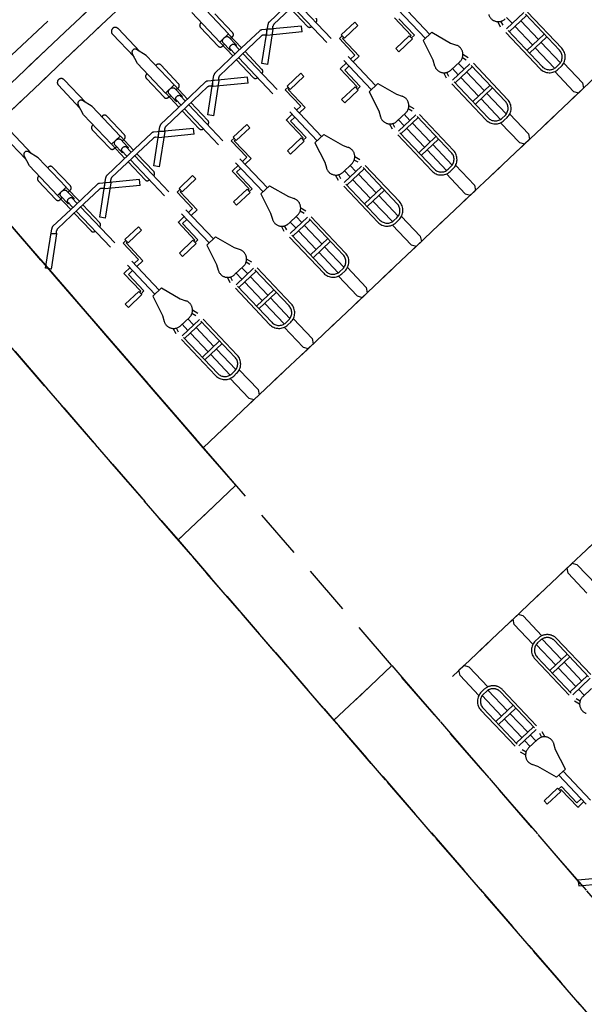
# Model space of a CAD drawing. Header units: metres. Extents: x 104098 to 104607, y 427853 to 428230.
# Tile 12 of 147: x 104236.71 to 104239.55, y 428103.76 to 428108.72. Entities that reach past the tile are written whole.
import ezdxf

# ---------------------------------------------------------------- set-up
doc = ezdxf.new("R2010")
doc.units = ezdxf.units.M
doc.linetypes.add('DASHED2', pattern=[0.375, 0.25, -0.125])

# ---------------------------------------------------------------- blocks, each defined once
blk = doc.blocks.new('school2')
at = {"color": 252, "linetype": 'DASHED2'}
for p, q in [((107949.1622, 456595.5761), (107950.8174, 456632.75)), ((107949.5674, 456604.6761), (107950.6594, 456629.2029)), ((107951.0594, 456629.1926), (107949.9856, 456605.0761)), ((107950.3733, 456622.7761), (107950.1841, 456618.5261)), ((107950.5845, 456618.5261), (107950.7737, 456622.7761)), ((107950.878, 456620.8761), (107955.378, 456620.8761)), ((107950.6846, 456620.7761), (107950.5845, 456618.5261)), ((107955.278, 456620.7761), (107950.6846, 456620.7761)), ((107950.778, 456620.7761), (107955.478, 456620.7761)), ((107950.5956, 456618.7761), (107950.6802, 456620.6761)), ((107950.6802, 456620.6761), (107955.278, 456620.6761)), ((107951.153, 456620.6761), (107950.778, 456620.6761)), ((107951.528, 456620.6761), (107951.153, 456620.6761)), ((107951.903, 456620.6761), (107951.528, 456620.6761)), ((107950.9455, 456620.6046, 0.1197), (107950.9455, 456620.4463)), ((107950.9855, 456620.6046, 0.1197), (107950.9855, 456620.4463)), ((107951.3205, 456620.6046, 0.1197), (107951.3205, 456620.4463)), ((107951.3605, 456620.6046, 0.1197), (107951.3605, 456620.4463)), ((107951.6955, 456620.6046, 0.1197), (107951.6955, 456620.4463)), ((107951.7355, 456620.6046, 0.1197), (107951.7355, 456620.4463)), ((107950.9355, 456620.4095), (107950.9505, 456620.4647)), ((107950.966, 456620.4758), (107950.9649, 456620.4758)), ((107950.9955, 456620.4095), (107950.9805, 456620.4647)), ((107951.3105, 456620.4095), (107951.3255, 456620.4647)), ((107951.341, 456620.4758), (107951.3399, 456620.4758)), ((107951.3705, 456620.4095), (107951.3555, 456620.4647)), ((107951.6855, 456620.4095), (107951.7005, 456620.4647)), ((107951.716, 456620.4758), (107951.7149, 456620.4758)), ((107951.7455, 456620.4095), (107951.7305, 456620.4647)), ((107950.9355, 456620.4095), (107950.9355, 456620.2045)), ((107950.9955, 456620.4095), (107950.9955, 456620.2045)), ((107951.3105, 456620.4095), (107951.3105, 456620.2045)), ((107951.3705, 456620.4095), (107951.3705, 456620.2045)), ((107951.6855, 456620.4095), (107951.6855, 456620.2045)), ((107951.7455, 456620.4095), (107951.7455, 456620.2045)), ((107952.0605, 456620.4095), (107952.0605, 456620.2045)), ((107952.1205, 456620.4095), (107952.1205, 456620.2045)), ((107950.9155, 456620.3243), (107950.9155, 456620.1945)), ((107950.9355, 456620.3393), (107950.9305, 456620.3393)), ((107951.0005, 456620.3393), (107950.9955, 456620.3393)), ((107951.0155, 456620.3243), (107951.0155, 456620.1945)), ((107951.2905, 456620.3243), (107951.2905, 456620.1945)), ((107951.3105, 456620.3393), (107951.3055, 456620.3393)), ((107951.3755, 456620.3393), (107951.3705, 456620.3393)), ((107951.3905, 456620.3243), (107951.3905, 456620.1945)), ((107951.6655, 456620.3243), (107951.6655, 456620.1945)), ((107951.6855, 456620.3393), (107951.6805, 456620.3393)), ((107951.7505, 456620.3393), (107951.7455, 456620.3393)), ((107951.7655, 456620.3243), (107951.7655, 456620.1945)), ((107952.0405, 456620.3243), (107952.0405, 456620.1945)), ((107952.0605, 456620.3393), (107952.0555, 456620.3393)), ((107952.1405, 456620.3243), (107952.1405, 456620.1945)), ((107950.9305, 456620.1795), (107950.9455, 456620.1795)), ((107950.9955, 456620.2045), (107950.9355, 456620.2045)), ((107950.9355, 456620.2033), (107950.9355, 456620.107)), ((107950.9455, 456620.1902), (107950.9455, 456620.1399)), ((107950.9855, 456620.1902), (107950.9855, 456620.1399)), ((107951.0005, 456620.1795), (107950.9855, 456620.1795)), ((107950.9955, 456620.2033), (107950.9955, 456620.107)), ((107951.3055, 456620.1795), (107951.3205, 456620.1795)), ((107951.3705, 456620.2045), (107951.3105, 456620.2045)), ((107951.3105, 456620.2033), (107951.3105, 456620.107)), ((107951.3205, 456620.1902), (107951.3205, 456620.1399)), ((107951.3605, 456620.1902), (107951.3605, 456620.1399)), ((107951.3755, 456620.1795), (107951.3605, 456620.1795)), ((107951.3705, 456620.2033), (107951.3705, 456620.107)), ((107951.6805, 456620.1795), (107951.6955, 456620.1795)), ((107951.7455, 456620.2045), (107951.6855, 456620.2045)), ((107951.6855, 456620.2033), (107951.6855, 456620.107)), ((107951.6955, 456620.1902), (107951.6955, 456620.1399)), ((107951.7355, 456620.1902), (107951.7355, 456620.1399)), ((107951.7505, 456620.1795), (107951.7355, 456620.1795)), ((107951.7455, 456620.2033), (107951.7455, 456620.107)), ((107952.0555, 456620.1795), (107952.0705, 456620.1795)), ((107952.1205, 456620.2045), (107952.0605, 456620.2045)), ((107952.0605, 456620.2033), (107952.0605, 456620.107)), ((107952.0705, 456620.1902), (107952.0705, 456620.1399)), ((107952.1105, 456620.1902), (107952.1105, 456620.1399)), ((107952.1255, 456620.1795), (107952.1105, 456620.1795)), ((107952.1205, 456620.2033), (107952.1205, 456620.107)), ((107950.9496, 456620.1346), (107950.9496, 456620.1428)), ((107950.9505, 456620.1463), (107950.9505, 456620.107)), ((107950.9805, 456620.1463), (107950.9805, 456620.107)), ((107950.9814, 456620.1428), (107950.9814, 456620.1346)), ((107951.3246, 456620.1346), (107951.3246, 456620.1428)), ((107951.3255, 456620.1463), (107951.3255, 456620.107)), ((107951.3555, 456620.1463), (107951.3555, 456620.107)), ((107951.3564, 456620.1428), (107951.3564, 456620.1346)), ((107951.6996, 456620.1346), (107951.6996, 456620.1428)), ((107951.7005, 456620.1463), (107951.7005, 456620.107)), ((107951.7305, 456620.1463), (107951.7305, 456620.107)), ((107951.7314, 456620.1428), (107951.7314, 456620.1346)), ((107952.0746, 456620.1346), (107952.0746, 456620.1428)), ((107952.0755, 456620.1463), (107952.0755, 456620.107)), ((107952.1055, 456620.1463), (107952.1055, 456620.107)), ((107952.1064, 456620.1428), (107952.1064, 456620.1346)), ((107950.6405, 456619.9791), (107950.7994, 456620.1025)), ((107950.8011, 456620.065), (107950.7797, 456620.0861)), ((107950.7993, 456620.0668), (107950.8098, 456620.0775)), ((107950.9655, 456620.107), (107950.8101, 456620.107)), ((107950.9655, 456620.082), (107950.8205, 456620.082)), ((107950.9355, 456620.082), (107950.9355, 456619.958)), ((107950.9505, 456620.082), (107950.9505, 456619.5057)), ((107950.9655, 456620.107), (107951.1209, 456620.107)), ((107950.9655, 456620.082), (107951.1104, 456620.082)), ((107950.9805, 456620.082), (107950.9805, 456619.5057)), ((107950.9955, 456620.082), (107950.9955, 456619.958)), ((107951.0155, 456619.9791), (107951.1744, 456620.1025)), ((107951.1317, 456620.0668), (107951.1211, 456620.0775)), ((107951.1299, 456620.065), (107951.1513, 456620.0861)), ((107951.2905, 456619.9791), (107951.1316, 456620.1025)), ((107951.1761, 456620.065), (107951.1547, 456620.0861)), ((107951.1743, 456620.0668), (107951.1848, 456620.0775)), ((107951.3405, 456620.107), (107951.1851, 456620.107)), ((107951.3405, 456620.082), (107951.1955, 456620.082)), ((107951.3105, 456620.082), (107951.3105, 456619.958)), ((107951.3255, 456620.082), (107951.3255, 456619.5057)), ((107951.3405, 456620.107), (107951.4959, 456620.107)), ((107951.3405, 456620.082), (107951.4854, 456620.082)), ((107951.3555, 456620.082), (107951.3555, 456619.5057)), ((107951.3705, 456620.082), (107951.3705, 456619.958)), ((107951.3905, 456619.9791), (107951.5494, 456620.1025)), ((107951.5067, 456620.0668), (107951.4961, 456620.0775)), ((107951.5049, 456620.065), (107951.5263, 456620.0861)), ((107951.6655, 456619.9791), (107951.5066, 456620.1025)), ((107951.5511, 456620.065), (107951.5297, 456620.0861)), ((107951.5493, 456620.0668), (107951.5598, 456620.0775)), ((107951.7155, 456620.107), (107951.5601, 456620.107)), ((107951.7155, 456620.082), (107951.5705, 456620.082)), ((107951.6855, 456620.082), (107951.6855, 456619.958)), ((107951.7005, 456620.082), (107951.7005, 456619.5057)), ((107951.7155, 456620.107), (107951.8709, 456620.107)), ((107951.7155, 456620.082), (107951.8604, 456620.082)), ((107951.7305, 456620.082), (107951.7305, 456619.5057)), ((107951.7455, 456620.082), (107951.7455, 456619.958)), ((107951.7655, 456619.9791), (107951.9244, 456620.1025)), ((107951.8817, 456620.0668), (107951.8711, 456620.0775)), ((107951.8799, 456620.065), (107951.9013, 456620.0861)), ((107952.0405, 456619.9791), (107951.8816, 456620.1025)), ((107951.9261, 456620.065), (107951.9047, 456620.0861)), ((107951.9243, 456620.0668), (107951.9348, 456620.0775)), ((107952.0905, 456620.107), (107951.9351, 456620.107)), ((107952.0905, 456620.082), (107951.9455, 456620.082)), ((107952.0605, 456620.082), (107952.0605, 456619.958)), ((107952.0755, 456620.082), (107952.0755, 456619.5057)), ((107952.0905, 456620.107), (107952.2459, 456620.107)), ((107952.0905, 456620.082), (107952.2354, 456620.082)), ((107952.1055, 456620.082), (107952.1055, 456619.5057)), ((107952.1205, 456620.082), (107952.1205, 456619.958)), ((107952.1405, 456619.9791), (107952.2994, 456620.1025)), ((107952.2567, 456620.0668), (107952.2461, 456620.0775)), ((107952.2549, 456620.065), (107952.2763, 456620.0861)), ((107952.4155, 456619.9791), (107952.2566, 456620.1025)), ((107952.3011, 456620.065), (107952.2797, 456620.0861)), ((107952.2993, 456620.0668), (107952.3098, 456620.0775)), ((107952.4655, 456620.107), (107952.3101, 456620.107)), ((107952.4655, 456620.082), (107952.3205, 456620.082)), ((107952.4355, 456620.082), (107952.4355, 456619.958)), ((107952.4505, 456620.082), (107952.4505, 456619.5057)), ((107952.4805, 456620.082), (107952.4805, 456619.5057)), ((107952.8255, 456620.082), (107952.8255, 456619.5057)), ((107952.8555, 456620.082), (107952.8555, 456619.5057)), ((107950.6581, 456619.9554), (107950.8006, 456620.0655)), ((107951.0331, 456619.9554), (107951.1756, 456620.0655)), ((107951.2728, 456619.9554), (107951.1304, 456620.0655)), ((107951.4081, 456619.9554), (107951.5506, 456620.0655)), ((107951.6478, 456619.9554), (107951.5054, 456620.0655)), ((107951.7831, 456619.9554), (107951.9256, 456620.0655)), ((107952.0228, 456619.9554), (107951.8804, 456620.0655)), ((107952.1581, 456619.9554), (107952.3006, 456620.0655)), ((107952.3978, 456619.9554), (107952.2554, 456620.0655)), ((107950.6581, 456619.9554), (107950.6405, 456619.9791)), ((107950.9505, 456619.973), (107950.9505, 456619.973)), ((107950.9805, 456619.973), (107950.9805, 456619.973)), ((107951.0331, 456619.9554), (107951.0155, 456619.9791)), ((107951.2728, 456619.9554), (107951.2905, 456619.9791)), ((107951.3255, 456619.973), (107951.3255, 456619.973)), ((107951.3555, 456619.973), (107951.3555, 456619.973)), ((107951.4081, 456619.9554), (107951.3905, 456619.9791)), ((107951.6478, 456619.9554), (107951.6655, 456619.9791)), ((107951.7005, 456619.973), (107951.7005, 456619.973)), ((107951.7305, 456619.973), (107951.7305, 456619.973)), ((107951.7831, 456619.9554), (107951.7655, 456619.9791)), ((107952.0228, 456619.9554), (107952.0405, 456619.9791)), ((107952.0755, 456619.973), (107952.0755, 456619.973)), ((107952.1055, 456619.973), (107952.1055, 456619.973)), ((107952.1581, 456619.9554), (107952.1405, 456619.9791)), ((107952.3978, 456619.9554), (107952.4155, 456619.9791)), ((107952.4505, 456619.973), (107952.4505, 456619.973)), ((107951.0298, 456619.8025), (107951.0102, 456619.8025)), ((107951.0102, 456619.8025), (107951.0102, 456619.6888)), ((107951.0298, 456619.7931), (107951.0219, 456619.7931)), ((107951.0219, 456619.7931), (107951.0219, 456619.6692)), ((107951.1239, 456619.8093), (107951.0298, 456619.8093)), ((107951.0298, 456619.8093), (107951.0298, 456619.7865)), ((107951.1239, 456619.7865), (107951.0298, 456619.7865)), ((107951.1239, 456619.7865), (107951.1239, 456619.8093)), ((107951.4048, 456619.8025), (107951.3852, 456619.8025)), ((107951.3852, 456619.8025), (107951.3852, 456619.6888)), ((107951.4048, 456619.7931), (107951.3969, 456619.7931)), ((107951.3969, 456619.7931), (107951.3969, 456619.6692)), ((107951.4989, 456619.8093), (107951.4048, 456619.8093)), ((107951.4048, 456619.8093), (107951.4048, 456619.7865)), ((107951.4989, 456619.7865), (107951.4048, 456619.7865)), ((107951.4989, 456619.7865), (107951.4989, 456619.8093)), ((107951.7798, 456619.8025), (107951.7602, 456619.8025)), ((107951.7602, 456619.8025), (107951.7602, 456619.6888)), ((107951.7798, 456619.7931), (107951.7719, 456619.7931)), ((107951.7719, 456619.7931), (107951.7719, 456619.6692)), ((107951.8739, 456619.8093), (107951.7798, 456619.8093)), ((107951.7798, 456619.8093), (107951.7798, 456619.7865)), ((107951.8739, 456619.7865), (107951.7798, 456619.7865)), ((107951.8739, 456619.7865), (107951.8739, 456619.8093)), ((107952.1548, 456619.8025), (107952.1352, 456619.8025)), ((107952.1352, 456619.8025), (107952.1352, 456619.6888)), ((107952.1548, 456619.7931), (107952.1469, 456619.7931)), ((107952.1469, 456619.7931), (107952.1469, 456619.6692)), ((107952.2489, 456619.8093), (107952.1548, 456619.8093)), ((107952.1548, 456619.8093), (107952.1548, 456619.7865)), ((107952.2489, 456619.7865), (107952.1548, 456619.7865)), ((107952.2489, 456619.7865), (107952.2489, 456619.8093)), ((107952.5298, 456619.8025), (107952.5102, 456619.8025)), ((107952.5102, 456619.8025), (107952.5102, 456619.6888)), ((107952.5298, 456619.7931), (107952.5219, 456619.7931)), ((107952.5219, 456619.7931), (107952.5219, 456619.6692)), ((107952.6239, 456619.8093), (107952.5298, 456619.8093)), ((107952.5298, 456619.8093), (107952.5298, 456619.7865)), ((107952.6239, 456619.7865), (107952.5298, 456619.7865)), ((107952.6239, 456619.7865), (107952.6239, 456619.8093)), ((107950.9091, 456619.565), (107950.9091, 456619.6888)), ((107950.9091, 456619.6888), (107950.9156, 456619.6888)), ((107950.9156, 456619.6888), (107950.9505, 456619.6888)), ((107950.9805, 456619.6888), (107951.0102, 456619.6888)), ((107951.2841, 456619.565), (107951.2841, 456619.6888)), ((107951.2841, 456619.6888), (107951.2906, 456619.6888)), ((107951.2906, 456619.6888), (107951.3255, 456619.6888)), ((107951.3555, 456619.6888), (107951.3852, 456619.6888)), ((107951.6591, 456619.565), (107951.6591, 456619.6888)), ((107951.6591, 456619.6888), (107951.6656, 456619.6888)), ((107951.6656, 456619.6888), (107951.7005, 456619.6888)), ((107951.7305, 456619.6888), (107951.7602, 456619.6888)), ((107952.0341, 456619.565), (107952.0341, 456619.6888)), ((107952.0341, 456619.6888), (107952.0406, 456619.6888)), ((107952.0406, 456619.6888), (107952.0755, 456619.6888)), ((107952.1055, 456619.6888), (107952.1352, 456619.6888)), ((107952.4091, 456619.565), (107952.4091, 456619.6888)), ((107952.4091, 456619.6888), (107952.4156, 456619.6888)), ((107952.4156, 456619.6888), (107952.4505, 456619.6888)), ((107952.4805, 456619.6888), (107952.5102, 456619.6888)), ((107952.7841, 456619.565), (107952.7841, 456619.6888)), ((107950.9212, 456619.5555), (107950.9212, 456619.6692)), ((107950.9505, 456619.6692), (107950.9212, 456619.6692)), ((107951.0219, 456619.6692), (107950.9805, 456619.6692)), ((107951.2962, 456619.5555), (107951.2962, 456619.6692)), ((107951.3255, 456619.6692), (107951.2962, 456619.6692)), ((107951.3969, 456619.6692), (107951.3555, 456619.6692)), ((107951.6712, 456619.5555), (107951.6712, 456619.6692)), ((107951.7005, 456619.6692), (107951.6712, 456619.6692)), ((107951.7719, 456619.6692), (107951.7305, 456619.6692)), ((107952.0462, 456619.5555), (107952.0462, 456619.6692)), ((107952.0755, 456619.6692), (107952.0462, 456619.6692)), ((107952.1469, 456619.6692), (107952.1055, 456619.6692)), ((107952.4212, 456619.5555), (107952.4212, 456619.6692)), ((107952.4505, 456619.6692), (107952.4212, 456619.6692)), ((107952.5219, 456619.6692), (107952.4805, 456619.6692)), ((107952.7962, 456619.5555), (107952.7962, 456619.6692)), ((107950.8071, 456619.5716), (107950.9012, 456619.5716)), ((107950.8071, 456619.5716), (107950.8071, 456619.5488)), ((107950.9012, 456619.5488), (107950.9012, 456619.5716)), ((107951.1821, 456619.5716), (107951.2762, 456619.5716)), ((107951.1821, 456619.5716), (107951.1821, 456619.5488)), ((107951.2762, 456619.5488), (107951.2762, 456619.5716)), ((107951.5571, 456619.5716), (107951.6512, 456619.5716)), ((107951.5571, 456619.5716), (107951.5571, 456619.5488)), ((107951.6512, 456619.5488), (107951.6512, 456619.5716)), ((107951.9321, 456619.5716), (107952.0262, 456619.5716)), ((107951.9321, 456619.5716), (107951.9321, 456619.5488)), ((107952.0262, 456619.5488), (107952.0262, 456619.5716)), ((107952.3071, 456619.5716), (107952.4012, 456619.5716)), ((107952.3071, 456619.5716), (107952.3071, 456619.5488)), ((107952.4012, 456619.5488), (107952.4012, 456619.5716)), ((107952.6821, 456619.5716), (107952.7762, 456619.5716)), ((107952.6821, 456619.5716), (107952.6821, 456619.5488)), ((107952.7762, 456619.5488), (107952.7762, 456619.5716)), ((107950.8071, 456619.5488), (107950.9012, 456619.5488)), ((107950.9012, 456619.565), (107950.9091, 456619.565)), ((107950.9012, 456619.5555), (107950.9212, 456619.5555)), ((107951.1821, 456619.5488), (107951.2762, 456619.5488)), ((107951.2762, 456619.565), (107951.2841, 456619.565)), ((107951.2762, 456619.5555), (107951.2962, 456619.5555)), ((107951.5571, 456619.5488), (107951.6512, 456619.5488)), ((107951.6512, 456619.565), (107951.6591, 456619.565)), ((107951.6512, 456619.5555), (107951.6712, 456619.5555)), ((107951.9321, 456619.5488), (107952.0262, 456619.5488)), ((107952.0262, 456619.565), (107952.0341, 456619.565)), ((107952.0262, 456619.5555), (107952.0462, 456619.5555)), ((107952.3071, 456619.5488), (107952.4012, 456619.5488)), ((107952.4012, 456619.565), (107952.4091, 456619.565)), ((107952.4012, 456619.5555), (107952.4212, 456619.5555)), ((107952.6821, 456619.5488), (107952.7762, 456619.5488)), ((107952.7762, 456619.565), (107952.7841, 456619.565)), ((107952.7762, 456619.5555), (107952.7962, 456619.5555)), ((107950.9351, 456619.5057), (107950.904, 456619.4016)), ((107950.9959, 456619.5057), (107950.9351, 456619.5057)), ((107950.9959, 456619.5057), (107951.027, 456619.4016)), ((107951.3101, 456619.5057), (107951.279, 456619.4016)), ((107951.3709, 456619.5057), (107951.3101, 456619.5057)), ((107951.3709, 456619.5057), (107951.402, 456619.4016)), ((107951.6851, 456619.5057), (107951.654, 456619.4016)), ((107951.7459, 456619.5057), (107951.6851, 456619.5057)), ((107951.7459, 456619.5057), (107951.777, 456619.4016)), ((107952.0601, 456619.5057), (107952.029, 456619.4016)), ((107952.1209, 456619.5057), (107952.0601, 456619.5057)), ((107952.1209, 456619.5057), (107952.152, 456619.4016)), ((107952.4351, 456619.5057), (107952.404, 456619.4016)), ((107952.4959, 456619.5057), (107952.4351, 456619.5057)), ((107952.4959, 456619.5057), (107952.527, 456619.4016)), ((107952.8101, 456619.5057), (107952.779, 456619.4016)), ((107952.8709, 456619.5057), (107952.8101, 456619.5057)), ((107952.8709, 456619.5057), (107952.902, 456619.4016)), ((107950.904, 456619.4016), (107950.89, 456619.3739)), ((107951.027, 456619.4016), (107951.041, 456619.3739)), ((107951.279, 456619.4016), (107951.265, 456619.3739)), ((107951.402, 456619.4016), (107951.416, 456619.3739)), ((107951.654, 456619.4016), (107951.64, 456619.3739)), ((107951.777, 456619.4016), (107951.791, 456619.3739)), ((107952.029, 456619.4016), (107952.015, 456619.3739)), ((107952.152, 456619.4016), (107952.166, 456619.3739)), ((107952.404, 456619.4016), (107952.39, 456619.3739)), ((107952.527, 456619.4016), (107952.541, 456619.3739)), ((107952.779, 456619.4016), (107952.765, 456619.3739)), ((107952.902, 456619.4016), (107952.916, 456619.3739)), ((107950.8905, 456619.287), (107950.8988, 456619.3165)), ((107950.8905, 456618.9981), (107950.8905, 456619.287)), ((107950.9055, 456619.2849), (107950.9117, 456619.3069)), ((107950.9055, 456618.9981), (107950.9055, 456619.2849)), ((107950.9963, 456619.3013), (107950.9346, 456619.3013)), ((107950.9455, 456619.2592), (107950.9455, 456619.3013)), ((107950.9855, 456619.2592), (107950.9855, 456619.3013)), ((107951.0255, 456619.2849), (107951.0193, 456619.3069)), ((107951.0255, 456618.9981), (107951.0255, 456619.2849)), ((107951.0405, 456619.287), (107951.0322, 456619.3165)), ((107951.0405, 456618.9981), (107951.0405, 456619.287)), ((107951.2655, 456619.287), (107951.2738, 456619.3165)), ((107951.2655, 456618.9981), (107951.2655, 456619.287)), ((107951.2805, 456619.2849), (107951.2867, 456619.3069)), ((107951.2805, 456618.9981), (107951.2805, 456619.2849)), ((107951.3713, 456619.3013), (107951.3096, 456619.3013)), ((107951.3205, 456619.2592), (107951.3205, 456619.3013)), ((107951.3605, 456619.2592), (107951.3605, 456619.3013)), ((107951.4005, 456619.2849), (107951.3943, 456619.3069)), ((107951.4005, 456618.9981), (107951.4005, 456619.2849)), ((107951.4155, 456619.287), (107951.4072, 456619.3165)), ((107951.4155, 456618.9981), (107951.4155, 456619.287)), ((107951.6405, 456619.287), (107951.6488, 456619.3165)), ((107951.6405, 456618.9981), (107951.6405, 456619.287)), ((107951.6555, 456619.2849), (107951.6617, 456619.3069)), ((107951.6555, 456618.9981), (107951.6555, 456619.2849)), ((107951.7463, 456619.3013), (107951.6846, 456619.3013)), ((107951.6955, 456619.2592), (107951.6955, 456619.3013)), ((107951.7355, 456619.2592), (107951.7355, 456619.3013)), ((107951.7755, 456619.2849), (107951.7693, 456619.3069)), ((107951.7755, 456618.9981), (107951.7755, 456619.2849)), ((107951.7905, 456619.287), (107951.7822, 456619.3165)), ((107951.7905, 456618.9981), (107951.7905, 456619.287)), ((107952.0155, 456619.287), (107952.0238, 456619.3165)), ((107952.0155, 456618.9981), (107952.0155, 456619.287)), ((107952.0305, 456619.2849), (107952.0367, 456619.3069)), ((107952.0305, 456618.9981), (107952.0305, 456619.2849)), ((107952.1213, 456619.3013), (107952.0596, 456619.3013)), ((107952.0705, 456619.2592), (107952.0705, 456619.3013)), ((107952.1105, 456619.2592), (107952.1105, 456619.3013)), ((107952.1505, 456619.2849), (107952.1443, 456619.3069)), ((107952.1505, 456618.9981), (107952.1505, 456619.2849)), ((107952.1655, 456619.287), (107952.1572, 456619.3165)), ((107952.1655, 456618.9981), (107952.1655, 456619.287)), ((107952.3905, 456619.287), (107952.3988, 456619.3165)), ((107952.3905, 456618.9981), (107952.3905, 456619.287)), ((107952.4055, 456619.2849), (107952.4117, 456619.3069)), ((107952.4055, 456618.9981), (107952.4055, 456619.2849)), ((107952.4963, 456619.3013), (107952.4346, 456619.3013)), ((107952.4455, 456619.2592), (107952.4455, 456619.3013)), ((107952.4855, 456619.2592), (107952.4855, 456619.3013)), ((107952.5255, 456619.2849), (107952.5193, 456619.3069)), ((107952.5255, 456618.9981), (107952.5255, 456619.2849)), ((107952.5405, 456619.287), (107952.5322, 456619.3165)), ((107952.5405, 456618.9981), (107952.5405, 456619.287)), ((107952.7655, 456619.287), (107952.7738, 456619.3165)), ((107952.7655, 456618.9981), (107952.7655, 456619.287)), ((107952.7805, 456619.2849), (107952.7867, 456619.3069)), ((107952.7805, 456618.9981), (107952.7805, 456619.2849)), ((107952.8713, 456619.3013), (107952.8096, 456619.3013)), ((107952.8205, 456619.2592), (107952.8205, 456619.3013)), ((107952.8605, 456619.2592), (107952.8605, 456619.3013)), ((107952.9005, 456619.2849), (107952.8943, 456619.3069)), ((107952.9005, 456618.9981), (107952.9005, 456619.2849)), ((107952.9155, 456619.287), (107952.9072, 456619.3165)), ((107952.9155, 456618.9981), (107952.9155, 456619.287)), ((107953.1405, 456619.287), (107953.1488, 456619.3165)), ((107953.1405, 456618.9981), (107953.1405, 456619.287)), ((107953.1555, 456619.2849), (107953.1617, 456619.3069)), ((107953.1555, 456618.9981), (107953.1555, 456619.2849)), ((107953.1955, 456619.2592), (107953.1955, 456619.3013)), ((107953.2755, 456618.9981), (107953.2755, 456619.2849)), ((107953.2905, 456618.9981), (107953.2905, 456619.287)), ((107951.0255, 456619.2592), (107950.9055, 456619.2592)), ((107951.0255, 456619.2404), (107950.9055, 456619.2404)), ((107950.9455, 456619.1105), (107950.9455, 456619.2404)), ((107950.9855, 456619.1105), (107950.9855, 456619.2404)), ((107951.4005, 456619.2592), (107951.2805, 456619.2592)), ((107951.4005, 456619.2404), (107951.2805, 456619.2404)), ((107951.3205, 456619.1105), (107951.3205, 456619.2404)), ((107951.3605, 456619.1105), (107951.3605, 456619.2404)), ((107951.7755, 456619.2592), (107951.6555, 456619.2592)), ((107951.7755, 456619.2404), (107951.6555, 456619.2404)), ((107951.6955, 456619.1105), (107951.6955, 456619.2404)), ((107951.7355, 456619.1105), (107951.7355, 456619.2404)), ((107952.1505, 456619.2592), (107952.0305, 456619.2592)), ((107952.1505, 456619.2404), (107952.0305, 456619.2404)), ((107952.0705, 456619.1105), (107952.0705, 456619.2404)), ((107952.1105, 456619.1105), (107952.1105, 456619.2404)), ((107952.5255, 456619.2592), (107952.4055, 456619.2592)), ((107952.5255, 456619.2404), (107952.4055, 456619.2404)), ((107952.4455, 456619.1105), (107952.4455, 456619.2404)), ((107952.4855, 456619.1105), (107952.4855, 456619.2404)), ((107952.9005, 456619.2592), (107952.7805, 456619.2592)), ((107952.9005, 456619.2404), (107952.7805, 456619.2404)), ((107952.8205, 456619.1105), (107952.8205, 456619.2404)), ((107952.8605, 456619.1105), (107952.8605, 456619.2404)), ((107953.2755, 456619.2592), (107953.1555, 456619.2592)), ((107953.2755, 456619.2404), (107953.1555, 456619.2404)), ((107953.1955, 456619.1105), (107953.1955, 456619.2404)), ((107953.2355, 456619.1105), (107953.2355, 456619.2404)), ((107951.0255, 456619.1105), (107950.9055, 456619.1105)), ((107951.0255, 456619.0917), (107950.9055, 456619.0917)), ((107950.9455, 456618.9491), (107950.9455, 456619.0917)), ((107950.9855, 456618.9491), (107950.9855, 456619.0917)), ((107951.4005, 456619.1105), (107951.2805, 456619.1105)), ((107951.4005, 456619.0917), (107951.2805, 456619.0917)), ((107951.3205, 456618.9491), (107951.3205, 456619.0917)), ((107951.3605, 456618.9491), (107951.3605, 456619.0917)), ((107951.7755, 456619.1105), (107951.6555, 456619.1105)), ((107951.7755, 456619.0917), (107951.6555, 456619.0917)), ((107951.6955, 456618.9491), (107951.6955, 456619.0917)), ((107951.7355, 456618.9491), (107951.7355, 456619.0917)), ((107952.1505, 456619.1105), (107952.0305, 456619.1105)), ((107952.1505, 456619.0917), (107952.0305, 456619.0917)), ((107952.0705, 456618.9491), (107952.0705, 456619.0917)), ((107952.1105, 456618.9491), (107952.1105, 456619.0917)), ((107952.5255, 456619.1105), (107952.4055, 456619.1105)), ((107952.5255, 456619.0917), (107952.4055, 456619.0917)), ((107952.4455, 456618.9491), (107952.4455, 456619.0917)), ((107952.4855, 456618.9491), (107952.4855, 456619.0917)), ((107952.9005, 456619.1105), (107952.7805, 456619.1105)), ((107952.9005, 456619.0917), (107952.7805, 456619.0917)), ((107952.8205, 456618.9491), (107952.8205, 456619.0917)), ((107952.8605, 456618.9491), (107952.8605, 456619.0917)), ((107953.2755, 456619.1105), (107953.1555, 456619.1105)), ((107953.2755, 456619.0917), (107953.1555, 456619.0917)), ((107953.1955, 456618.9491), (107953.1955, 456619.0917)), ((107953.2355, 456618.9491), (107953.2355, 456619.0917)), ((107950.934, 456618.9367), (107950.934, 456618.7992)), ((107950.9755, 456618.9481), (107950.9555, 456618.9481)), ((107950.9555, 456618.9331), (107950.9755, 456618.9331)), ((107950.997, 456618.9367), (107950.997, 456618.7992)), ((107951.309, 456618.9367), (107951.309, 456618.7992)), ((107951.3505, 456618.9481), (107951.3305, 456618.9481)), ((107951.3305, 456618.9331), (107951.3505, 456618.9331)), ((107951.372, 456618.9367), (107951.372, 456618.7992)), ((107951.684, 456618.9367), (107951.684, 456618.7992)), ((107951.7255, 456618.9481), (107951.7055, 456618.9481)), ((107951.7055, 456618.9331), (107951.7255, 456618.9331)), ((107951.747, 456618.9367), (107951.747, 456618.7992)), ((107952.059, 456618.9367), (107952.059, 456618.7992)), ((107952.1005, 456618.9481), (107952.0805, 456618.9481)), ((107952.0805, 456618.9331), (107952.1005, 456618.9331)), ((107952.122, 456618.9367), (107952.122, 456618.7992)), ((107952.434, 456618.9367), (107952.434, 456618.7992)), ((107952.4755, 456618.9481), (107952.4555, 456618.9481)), ((107952.4555, 456618.9331), (107952.4755, 456618.9331)), ((107952.497, 456618.9367), (107952.497, 456618.7992)), ((107952.809, 456618.9367), (107952.809, 456618.7992)), ((107952.8505, 456618.9481), (107952.8305, 456618.9481)), ((107952.8305, 456618.9331), (107952.8505, 456618.9331)), ((107952.872, 456618.9367), (107952.872, 456618.7992)), ((107953.184, 456618.9367), (107953.184, 456618.7992)), ((107953.2255, 456618.9481), (107953.2055, 456618.9481)), ((107953.2055, 456618.9331), (107953.2255, 456618.9331)), ((107953.247, 456618.9367), (107953.247, 456618.7992)), ((107950.934, 456618.7992), (107950.9484, 456618.7761)), ((107950.997, 456618.7992), (107950.9826, 456618.7761)), ((107951.309, 456618.7992), (107951.3234, 456618.7761)), ((107951.372, 456618.7992), (107951.3576, 456618.7761)), ((107951.684, 456618.7992), (107951.6984, 456618.7761)), ((107951.747, 456618.7992), (107951.7326, 456618.7761)), ((107952.059, 456618.7992), (107952.0734, 456618.7761)), ((107952.122, 456618.7992), (107952.1076, 456618.7761)), ((107952.434, 456618.7992), (107952.4484, 456618.7761)), ((107952.497, 456618.7992), (107952.4826, 456618.7761)), ((107952.809, 456618.7992), (107952.8234, 456618.7761)), ((107952.872, 456618.7992), (107952.8576, 456618.7761)), ((107953.184, 456618.7992), (107953.1984, 456618.7761)), ((107953.247, 456618.7992), (107953.2326, 456618.7761)), ((107950.9655, 456618.7761), (107950.5905, 456618.7761)), ((107955.278, 456618.7761), (107950.5956, 456618.7761)), ((107951.153, 456618.7761), (107950.778, 456618.7761)), ((107950.9826, 456618.7761), (107950.9484, 456618.7761)), ((107951.3405, 456618.7761), (107950.9655, 456618.7761)), ((107951.528, 456618.7761), (107951.153, 456618.7761)), ((107951.3576, 456618.7761), (107951.3234, 456618.7761)), ((107951.7155, 456618.7761), (107951.3405, 456618.7761)), ((107951.903, 456618.7761), (107951.528, 456618.7761)), ((107951.7326, 456618.7761), (107951.6984, 456618.7761)), ((107952.0905, 456618.7761), (107951.7155, 456618.7761)), ((107952.278, 456618.7761), (107951.903, 456618.7761)), ((107952.1076, 456618.7761), (107952.0734, 456618.7761)), ((107952.4655, 456618.7761), (107952.0905, 456618.7761)), ((107952.653, 456618.7761), (107952.278, 456618.7761)), ((107952.4826, 456618.7761), (107952.4484, 456618.7761)), ((107952.8405, 456618.7761), (107952.4655, 456618.7761)), ((107953.028, 456618.7761), (107952.653, 456618.7761)), ((107952.8576, 456618.7761), (107952.8234, 456618.7761)), ((107953.2155, 456618.7761), (107952.8405, 456618.7761)), ((107953.403, 456618.7761), (107953.028, 456618.7761)), ((107953.2326, 456618.7761), (107953.1984, 456618.7761)), ((107953.5905, 456618.7761), (107953.2155, 456618.7761)), ((107950.1841, 456618.5261), (107950.1306, 456617.3261)), ((107950.5845, 456618.5261), (107950.1841, 456618.5261)), ((107950.1841, 456618.5261), (107950.5845, 456618.5261)), ((107950.1306, 456617.3261), (107949.9659, 456613.6261)), ((107950.1306, 456617.3261), (107950.531, 456617.3261)), ((107950.531, 456617.3261), (107950.1306, 456617.3261)), ((107950.531, 456617.3261), (107950.3663, 456613.6261)), ((107950.3663, 456613.6261), (107950.531, 456617.3261)), ((107950.9655, 456617.0761), (107950.5905, 456617.0761)), ((107950.7465, 456617.0531), (107950.7609, 456617.0761)), ((107950.7465, 456616.9156), (107950.7465, 456617.0531)), ((107950.7951, 456617.0761), (107950.7609, 456617.0761)), ((107951.153, 456617.0761), (107950.778, 456617.0761)), ((107950.8095, 456617.0531), (107950.7951, 456617.0761)), ((107950.8095, 456616.9156), (107950.8095, 456617.0531)), ((107951.3405, 456617.0761), (107950.9655, 456617.0761)), ((107951.1215, 456617.0531), (107951.1359, 456617.0761)), ((107951.1215, 456616.9156), (107951.1215, 456617.0531)), ((107951.1701, 456617.0761), (107951.1359, 456617.0761)), ((107951.528, 456617.0761), (107951.153, 456617.0761)), ((107951.1845, 456617.0531), (107951.1701, 456617.0761)), ((107951.1845, 456616.9156), (107951.1845, 456617.0531)), ((107951.7155, 456617.0761), (107951.3405, 456617.0761)), ((107951.4965, 456617.0531), (107951.5109, 456617.0761)), ((107951.4965, 456616.9156), (107951.4965, 456617.0531)), ((107951.5451, 456617.0761), (107951.5109, 456617.0761)), ((107951.903, 456617.0761), (107951.528, 456617.0761)), ((107951.5595, 456617.0531), (107951.5451, 456617.0761)), ((107951.5595, 456616.9156), (107951.5595, 456617.0531)), ((107950.758, 456616.9032), (107950.758, 456616.7606)), ((107950.768, 456616.9192), (107950.788, 456616.9192)), ((107950.788, 456616.9042), (107950.768, 456616.9042)), ((107950.798, 456616.9032), (107950.798, 456616.7606)), ((107951.133, 456616.9032), (107951.133, 456616.7606)), ((107951.143, 456616.9192), (107951.163, 456616.9192)), ((107951.163, 456616.9042), (107951.143, 456616.9042)), ((107951.173, 456616.9032), (107951.173, 456616.7606)), ((107950.703, 456616.8542), (107950.703, 456616.5653)), ((107950.718, 456616.8542), (107950.718, 456616.5674)), ((107950.838, 456616.8542), (107950.838, 456616.5674)), ((107950.853, 456616.8542), (107950.853, 456616.5653)), ((107951.078, 456616.8542), (107951.078, 456616.5653)), ((107951.093, 456616.8542), (107951.093, 456616.5674)), ((107951.213, 456616.8542), (107951.213, 456616.5674)), ((107951.228, 456616.8542), (107951.228, 456616.5653)), ((107950.838, 456616.7606), (107950.718, 456616.7606)), ((107951.213, 456616.7606), (107951.093, 456616.7606)), ((107950.838, 456616.7418), (107950.718, 456616.7418)), ((107950.758, 456616.7418), (107950.758, 456616.6119)), ((107950.798, 456616.7418), (107950.798, 456616.6119)), ((107951.213, 456616.7418), (107951.093, 456616.7418)), ((107951.133, 456616.7418), (107951.133, 456616.6119)), ((107951.173, 456616.7418), (107951.173, 456616.6119)), ((107950.838, 456616.6119), (107950.718, 456616.6119)), ((107951.213, 456616.6119), (107951.093, 456616.6119)), ((107950.703, 456616.5653), (107950.7113, 456616.5358)), ((107950.838, 456616.5931), (107950.718, 456616.5931)), ((107950.718, 456616.5674), (107950.7242, 456616.5454)), ((107950.8088, 456616.5509), (107950.7471, 456616.5509)), ((107950.758, 456616.5931), (107950.758, 456616.5509)), ((107950.798, 456616.5931), (107950.798, 456616.5509)), ((107950.838, 456616.5674), (107950.8318, 456616.5454)), ((107950.853, 456616.5653), (107950.8447, 456616.5358)), ((107951.078, 456616.5653), (107951.0863, 456616.5358)), ((107951.213, 456616.5931), (107951.093, 456616.5931)), ((107951.093, 456616.5674), (107951.0992, 456616.5454)), ((107951.1838, 456616.5509), (107951.1221, 456616.5509)), ((107951.133, 456616.5931), (107951.133, 456616.5509)), ((107950.7165, 456616.4507), (107950.7025, 456616.4784)), ((107950.7476, 456616.3466), (107950.7165, 456616.4507)), ((107950.8084, 456616.3466), (107950.8395, 456616.4507)), ((107950.8395, 456616.4507), (107950.8535, 456616.4784)), ((107950.8084, 456616.3466), (107950.7476, 456616.3466)), ((107950.763, 456615.7703), (107950.763, 456616.3466)), ((107950.793, 456615.7703), (107950.793, 456616.3466)), ((107950.6196, 456616.3035), (107950.7137, 456616.3035)), ((107950.6196, 456616.2807), (107950.6196, 456616.3035)), ((107950.7137, 456616.3035), (107950.7137, 456616.2807)), ((107950.7137, 456616.2967), (107950.7337, 456616.2967)), ((107950.7337, 456616.2967), (107950.7337, 456616.1831)), ((107950.6196, 456616.2807), (107950.7137, 456616.2807)), ((107950.7137, 456616.2873), (107950.7216, 456616.2873)), ((107950.7216, 456616.2873), (107950.7216, 456616.1634)), ((107950.7216, 456616.1634), (107950.7281, 456616.1634)), ((107950.7281, 456616.1634), (107950.763, 456616.1634)), ((107950.763, 456616.1831), (107950.7337, 456616.1831)), ((107950.4706, 456615.8969), (107950.453, 456615.8732)), ((107950.453, 456615.8732), (107950.6119, 456615.7498)), ((107950.4706, 456615.8969), (107950.6131, 456615.7868))]:
    blk.add_line(p, q, dxfattribs=at)
for centre, radius, start, end in [((107951.3405, 456620.6046, 0.1197), 0.02, 0, 180), ((107951.7155, 456620.6046, 0.1197), 0.02, 0, 180), ((107950.9649, 456620.4608), 0.015, 90, 164.8257), ((107950.966, 456620.4608), 0.015, 15.1743, 90), ((107951.3399, 456620.4608), 0.015, 90, 164.8257), ((107951.341, 456620.4608), 0.015, 15.1743, 90), ((107951.7149, 456620.4608), 0.015, 90, 164.8257), ((107951.716, 456620.4608), 0.015, 15.1743, 90), ((107950.9305, 456620.3243), 0.015, 90, 180), ((107951.0005, 456620.3243), 0.015, 0, 90), ((107951.3055, 456620.3243), 0.015, 90, 180), ((107951.3755, 456620.3243), 0.015, 0, 90), ((107951.6805, 456620.3243), 0.015, 90, 180), ((107951.7505, 456620.3243), 0.015, 0, 90), ((107952.0555, 456620.3243), 0.015, 90, 180), ((107950.9305, 456620.1945), 0.015, 180, 270), ((107951.0005, 456620.1945), 0.015, 270, 0), ((107951.3055, 456620.1945), 0.015, 180, 270), ((107951.3755, 456620.1945), 0.015, 270, 0), ((107951.6805, 456620.1945), 0.015, 180, 270), ((107951.7505, 456620.1945), 0.015, 270, 0), ((107952.0555, 456620.1945), 0.015, 180, 270), ((107952.1255, 456620.1945), 0.015, 270, 0), ((107950.8101, 456620.092), 0.015, 90, 135.4858), ((107950.8205, 456620.067), 0.015, 90, 135.4858), ((107951.1104, 456620.067), 0.015, 44.5142, 90), ((107951.1209, 456620.092), 0.015, 44.5142, 90), ((107951.1851, 456620.092), 0.015, 90, 135.4858), ((107951.1955, 456620.067), 0.015, 90, 135.4858), ((107951.4854, 456620.067), 0.015, 44.5142, 90), ((107951.4959, 456620.092), 0.015, 44.5142, 90), ((107951.5601, 456620.092), 0.015, 90, 135.4858), ((107951.5705, 456620.067), 0.015, 90, 135.4858), ((107951.8604, 456620.067), 0.015, 44.5142, 90), ((107951.8709, 456620.092), 0.015, 44.5142, 90), ((107951.9351, 456620.092), 0.015, 90, 135.4858), ((107951.9455, 456620.067), 0.015, 90, 135.4858), ((107952.2354, 456620.067), 0.015, 44.5142, 90), ((107952.2459, 456620.092), 0.015, 44.5142, 90), ((107952.3101, 456620.092), 0.015, 90, 135.4858), ((107952.3205, 456620.067), 0.015, 90, 135.4858), ((107950.9505, 456619.958), 0.015, 180, 270), ((107950.9805, 456619.958), 0.015, 270, 0), ((107951.3255, 456619.958), 0.015, 180, 270), ((107951.3555, 456619.958), 0.015, 270, 0), ((107951.7005, 456619.958), 0.015, 180, 270), ((107951.7305, 456619.958), 0.015, 270, 0), ((107952.0755, 456619.958), 0.015, 180, 270), ((107952.1055, 456619.958), 0.015, 270, 0), ((107952.4505, 456619.958), 0.015, 180, 270), ((107952.4805, 456619.958), 0.015, 270, 0), ((107950.9346, 456619.3513), 0.05, 153.2234, 270), ((107950.9963, 456619.3513), 0.05, 270, 26.7766), ((107951.3096, 456619.3513), 0.05, 153.2234, 270), ((107951.3713, 456619.3513), 0.05, 270, 26.7766), ((107951.6846, 456619.3513), 0.05, 153.2234, 270), ((107951.7463, 456619.3513), 0.05, 270, 26.7766), ((107952.0596, 456619.3513), 0.05, 153.2234, 270), ((107952.1213, 456619.3513), 0.05, 270, 26.7766), ((107952.4346, 456619.3513), 0.05, 153.2234, 270), ((107952.4963, 456619.3513), 0.05, 270, 26.7766), ((107952.8096, 456619.3513), 0.05, 153.2234, 270), ((107952.8713, 456619.3513), 0.05, 270, 26.7766), ((107953.1846, 456619.3513), 0.05, 153.2234, 270), ((107950.9555, 456618.9981), 0.065, 180, 270), ((107950.9555, 456618.9981), 0.05, 180, 270), ((107950.9755, 456618.9981), 0.065, 270, 0), ((107950.9755, 456618.9981), 0.05, 270, 0), ((107951.3305, 456618.9981), 0.065, 180, 270), ((107951.3305, 456618.9981), 0.05, 180, 270), ((107951.3505, 456618.9981), 0.065, 270, 0), ((107951.3505, 456618.9981), 0.05, 270, 0), ((107951.7055, 456618.9981), 0.065, 180, 270), ((107951.7055, 456618.9981), 0.05, 180, 270), ((107951.7255, 456618.9981), 0.065, 270, 0), ((107951.7255, 456618.9981), 0.05, 270, 0), ((107952.0805, 456618.9981), 0.065, 180, 270), ((107952.0805, 456618.9981), 0.05, 180, 270), ((107952.1005, 456618.9981), 0.065, 270, 0), ((107952.1005, 456618.9981), 0.05, 270, 0), ((107952.4555, 456618.9981), 0.065, 180, 270), ((107952.4555, 456618.9981), 0.05, 180, 270), ((107952.4755, 456618.9981), 0.065, 270, 0), ((107952.4755, 456618.9981), 0.05, 270, 0), ((107952.8305, 456618.9981), 0.065, 180, 270), ((107952.8305, 456618.9981), 0.05, 180, 270), ((107952.8505, 456618.9981), 0.065, 270, 0), ((107952.8505, 456618.9981), 0.05, 270, 0), ((107953.2055, 456618.9981), 0.065, 180, 270), ((107953.2055, 456618.9981), 0.05, 180, 270), ((107953.2255, 456618.9981), 0.065, 270, 0), ((107953.2255, 456618.9981), 0.05, 270, 0), ((107950.768, 456616.8542), 0.065, 90, 180), ((107950.768, 456616.8542), 0.05, 90, 180), ((107950.788, 456616.8542), 0.065, 0, 90), ((107950.788, 456616.8542), 0.05, 0, 90), ((107951.143, 456616.8542), 0.065, 90, 180), ((107951.143, 456616.8542), 0.05, 90, 180), ((107951.163, 456616.8542), 0.065, 0, 90), ((107951.163, 456616.8542), 0.05, 0, 90), ((107950.7471, 456616.5009), 0.05, 90, 206.7766), ((107950.8088, 456616.5009), 0.05, 333.2234, 90), ((107951.1221, 456616.5009), 0.05, 90, 206.7766)]:
    blk.add_arc(centre, radius, start, end, dxfattribs=at)
at = {"color": 252, "linetype": 'DASHED2', "extrusion": (0, 0, -1)}
for centre, major_axis, ratio, start_param, end_param in [((107950.9655, 456620.1902), (0.02, 0), 0.718093, 3.141593, 6.283185), ((107951.3405, 456620.1902), (0.02, 0), 0.718093, 3.141593, 6.283185), ((107951.7155, 456620.1902), (0.02, 0), 0.718093, 3.141593, 6.283185), ((107952.0905, 456620.1902), (0.02, 0), 0.718093, 3.141593, 6.283185), ((107950.9655, 456620.1399), (0.02, 0), 0.800676, 2.805416, 3.141593), ((107950.9655, 456620.1428), (0.0159, 0), 0.684311, 3.141593, 6.283185), ((107950.9655, 456620.1399), (-0.02, 0), 0.800676, 3.141593, 3.477769), ((107951.3405, 456620.1399), (0.02, 0), 0.800676, 2.805416, 3.141593), ((107951.3405, 456620.1428), (0.0159, 0), 0.684311, 3.141593, 6.283185), ((107951.3405, 456620.1399), (-0.02, 0), 0.800676, 3.141593, 3.477769), ((107951.7155, 456620.1399), (0.02, 0), 0.800676, 2.805416, 3.141593), ((107951.7155, 456620.1428), (0.0159, 0), 0.684311, 3.141593, 6.283185), ((107951.7155, 456620.1399), (-0.02, 0), 0.800676, 3.141593, 3.477769), ((107952.0905, 456620.1399), (0.02, 0), 0.800676, 2.805416, 3.141593), ((107952.0905, 456620.1428), (0.0159, 0), 0.684311, 3.141593, 6.283185), ((107952.0905, 456620.1399), (-0.02, 0), 0.800676, 3.141593, 3.477769)]:
    blk.add_ellipse(centre, major_axis=major_axis, ratio=ratio, start_param=start_param, end_param=end_param, dxfattribs=at)

msp = doc.modelspace()

# ---------------------------------------------------------------- block references
at = {"rotation": 43.40342385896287}
msp.add_blockref('school2', (339564.7791, 22181.4821), dxfattribs=at)

doc.saveas('drawing.dxf')
